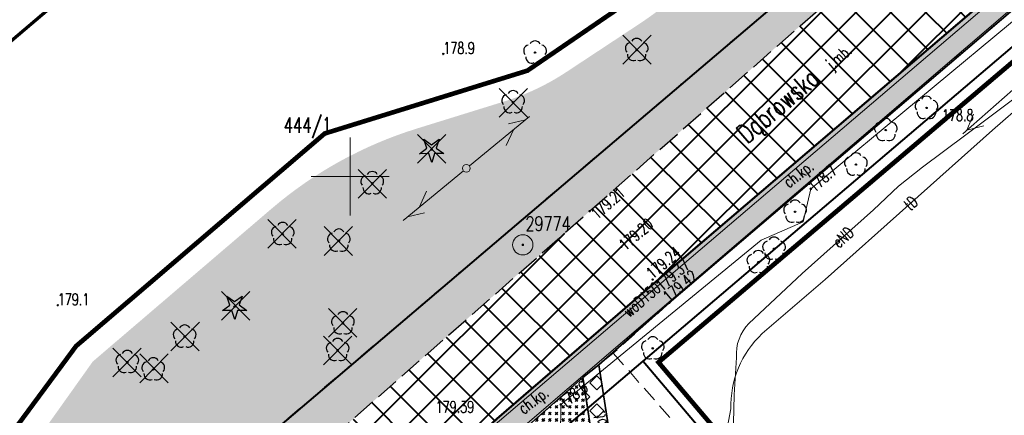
# Model space of a CAD drawing. Header units: metres. Extents: x 7429064 to 7430889, y 5709479 to 5710355.
# Tile 35 of 56: x 7429629 to 7429692, y 5709985 to 5710010. Entities that reach past the tile are written whole.
import ezdxf
from ezdxf.enums import TextEntityAlignment as Align

# ---------------------------------------------------------------- set-up
doc = ezdxf.new("R2010")
doc.units = ezdxf.units.M
for name, pattern in [('1', [0]), ('12', [3, 1, -1, 0, -1]), ('2_KTCR02', [1.5, 1, -0.5]), ('2_KTJZ01', [2, 1.5, -0.5]), ('2_KTKR01', [0]), ('2_PTTU', [1.5, 1, -0.5]), ('3_14', [1, -1]), ('3_KTCR02', [1.5, 1, -0.5]), ('3_KTJZ01', [2, 1.5, -0.5]), ('3_KTKR01', [0]), ('3_PTTU', [1.5, 1, -0.5]), ('4_SUPE_01', [0]), ('4_SUPT_01', [0]), ('4_SUPW_01', [0]), ('7_1', [0]), ('7_SUPE_01', [0]), ('7_SUPT_01', [0]), ('7_SUPW_01', [0]), ('8_SUPT_01', [0]), ('DASHDOT2', [0.5, 0.25, -0.125, 0, -0.125]), ('HIDDEN', [0.375, 0.25, -0.125])]:
    doc.linetypes.add(name, pattern=pattern)
doc.layers.add('_1_X-REFY', color=7, linetype='Continuous')
for name, color, linetype, lineweight in [('_aJEZDNIA_KOSTKA_KAM', 134, 'Continuous', 40), ('_aKRAW_BET_KAM', 1, 'Continuous', 50), ('_aOBRZ_BET_KAM', 86, 'Continuous', 35), ('_aZIELENIEC_USUŃ', 3, 'DASHDOT2', 20), ('_D_7_TEREN NIEZBEDNY DLA OB_BUD', 252, 'HIDDEN', 50), ('_wycinka_ZUDP', 1, 'Continuous', 30), ('GMINA_L_0', 252, '12', 35), ('KRZYZE_L_0', 252, '1', 18), ('KTCR_E_T_1', 252, 'Continuous', 15), ('KTCR_L_1', 252, '2_KTCR02', 30), ('KTJZ_E_T_0', 252, 'Continuous', 15), ('KTJZ_L_0', 252, '2_KTJZ01', 30), ('KTKR_L_0', 252, '2_KTKR01', 30), ('KTUL_E_T_0', 252, 'Continuous', 25), ('OBOP_T_1', 82, 'Continuous', 30), ('OS_PunktOsnowyPoziomej', 252, 'Continuous', 18), ('PTTU_L_2', 252, '2_PTTU', 18), ('RTPW_T_0', 252, 'Continuous', 15), ('RTPW_T_0_a', 252, 'Continuous', 15), ('RTPW_T_1', 252, 'Continuous', 15), ('SUPE_E_T_3', 252, 'Continuous', 15), ('SUPE_L_3', 252, '4_SUPE_01', 18), ('SUPT_E_T_0', 252, 'Continuous', 15), ('SUPT_L_0', 252, '4_SUPT_01', 18), ('SUPT_L_0_a', 252, '8_SUPT_01', 18), ('SUPW_E_T_0', 252, 'Continuous', 15), ('SUPW_L_0', 252, '4_SUPW_01', 18), ('SUSM_T_3_a', 252, 'Continuous', 18), ('SUTT_T_0', 252, 'Continuous', 18), ('SUTW_T_0', 252, 'Continuous', 18), ('zakres', 252, 'Continuous', 70)]:
    doc.layers.add(name, color=color, linetype=linetype, lineweight=lineweight)
for name, color, linetype, lineweight, true_color in [('DZIALKA_L_0', 7, '1', 40, 0x008000), ('DZIALKA_T_0', 7, 'Continuous', 40, 0x008000), ('OBOP_T_0_a', 7, 'Continuous', 30, 0x008000), ('OBOP_T_1_a', 7, 'Continuous', 30, 0x008000)]:
    doc.layers.add(name, color=color, linetype=linetype, lineweight=lineweight, true_color=true_color)
doc.styles.get("Standard").update_dxf_attribs({"font": 'simplex.shx'})
pattern_1 = [(45, (0, 0), (-0.449012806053, 0.449012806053), [0.635, -0.635]), (135, (0, 0), (-0.449012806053, -0.449012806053), [0.635, -0.635])]

# ---------------------------------------------------------------- blocks, each defined once
blk = doc.blocks.new('3_OBOP02_01')
at = {"linetype": 'Continuous'}
blk.add_circle((0, 0), 0.045, dxfattribs=at)
for centre, start, end in [((0, 0.375), 30.14012, 149.85988), ((-0.357, 0.116), 102.14447, 221.86002), ((0.357, 0.116), 318.13998, 77.85553), ((-0.22, -0.303), 174.14818, 293.85423), ((0.22, -0.303), 246.14577, 5.85182)]:
    blk.add_arc(centre, 0.375, start, end, dxfattribs=at)
blk = doc.blocks.new('3_RTPW01')
at = {"linetype": 'Continuous'}
blk.add_circle((0, 0), 0.045, dxfattribs=at)
blk = doc.blocks.new('3_RTPW02')
at = {"linetype": 'Continuous'}
blk.add_circle((0, 0), 0.045, dxfattribs=at)
blk = doc.blocks.new('4_OBOP02_01')
at = {"linetype": 'Continuous'}
blk.add_circle((0, 0), 0.045, dxfattribs=at)
for centre, start, end in [((0, 0.375), 30.14012, 149.85988), ((-0.357, 0.116), 102.14447, 221.86002), ((0.357, 0.116), 318.13998, 77.85553), ((-0.22, -0.303), 174.14818, 293.85423), ((0.22, -0.303), 246.14577, 5.85182)]:
    blk.add_arc(centre, 0.375, start, end, dxfattribs=at)
blk = doc.blocks.new('4_OBOP01_01')
at = {"linetype": 'Continuous'}
for p, q in [((-0.3012, 0.09375), (-0.4937, 0.6621)), ((-0.4937, 0.6621), (-0.0039, 0.31545)), ((-0.0039, 0.31545), (0.4771, 0.67415)), ((0.4771, 0.67415), (0.2988, 0.1012)), ((-0.78225, -0.26495), (-0.3012, 0.09375)), ((0.2988, 0.1012), (0.7886, -0.24545)), ((-0.18225, -0.2575), (-0.78225, -0.26495)), ((0.01025, -0.82585), (-0.18225, -0.2575)), ((0.1886, -0.2529), (0.01025, -0.82585)), ((0.7886, -0.24545), (0.1886, -0.2529))]:
    blk.add_line(p, q, dxfattribs=at)
blk.add_circle((0, 0), 0.045, dxfattribs=at)
blk = doc.blocks.new('4_RTPW01')
at = {"linetype": 'Continuous'}
blk.add_circle((0, 0), 0.045, dxfattribs=at)
blk = doc.blocks.new('7_SUPS01_07')
at = {"linetype": 'Continuous'}
blk.add_circle((0, 0), 0.0625, dxfattribs=at)
blk = doc.blocks.new('8_SUSM04_01')
at = {"linetype": 'Continuous'}
blk.add_circle((0, 0), 0.25, dxfattribs=at)
blk = doc.blocks.new('OSSP03')
at = {"linetype": 'Continuous', "lineweight": 18, "true_color": 0xffffff}
blk.add_hatch(color=7, dxfattribs=at).paths.add_polyline_path([(0, -1.3, 1), (0, 1.3, 1)])
at = {"linetype": 'Continuous', "lineweight": 18}
blk.add_hatch(color=0, dxfattribs=at).paths.add_polyline_path([(0, -0.1, 1), (0, 0.1, 1)])
at = {"color": 0, "linetype": 'Continuous', "lineweight": 18}
for radius in [1.3, 0.1]:
    blk.add_circle((0, 0), radius, dxfattribs=at)
blk = doc.blocks.new('X-ref_MDCP_Szara')
at = {"layer": 'DZIALKA_L_0', "linetype": '1'}
for p, q in [((7429836.45, 5710146.5), (7429660.24, 5709996.55)), ((7429668.8, 5709988.15), (7429832.91, 5710127.96)), ((7429660.24, 5709996.55), (7429435.86, 5709805.65)), ((7429408.88, 5709766.76), (7429668.8, 5709988.15)), ((7429668.8, 5709988.15), (7429690.654, 5709962.348))]:
    blk.add_line(p, q, dxfattribs=at)
at = {"layer": 'GMINA_L_0', "linetype": '12'}
for p, q in [((7429660.24, 5709996.55), (7429836.45, 5710146.5)), ((7429435.86, 5709805.65), (7429660.24, 5709996.55))]:
    blk.add_line(p, q, dxfattribs=at)
at = {"layer": 'KRZYZE_L_0', "linetype": '1'}
for p, q in [((7429650, 5709997.5), (7429650, 5710002.5)), ((7429647.5, 5710000), (7429652.5, 5710000))]:
    blk.add_line(p, q, dxfattribs=at)
at = {"layer": 'KTCR_L_1', "linetype": '3_14'}
for p, q in [((7429669.51, 5709993.15), (7429691.93, 5710012.33)), ((7429659.414, 5709984.441), (7429669.51, 5709993.15))]:
    blk.add_line(p, q, dxfattribs=at)
at = {"layer": 'KTCR_L_1', "linetype": '3_KTCR02'}
for p, q in [((7429693.03, 5710011.15), (7429670.48, 5709991.88)), ((7429670.48, 5709991.88), (7429666.885, 5709988.662)), ((7429666.885, 5709988.662), (7429665.954, 5709987.896)), ((7429665.954, 5709987.896), (7429664.942, 5709987.083)), ((7429667.25, 5709979.66), (7429665.954, 5709987.896)), ((7429664.942, 5709987.083), (7429660.576, 5709983.242)), ((7429664.942, 5709987.083), (7429666.21, 5709978.75))]:
    blk.add_line(p, q, dxfattribs=at)
at = {"layer": 'KTJZ_L_0', "linetype": '3_KTJZ01'}
for p, q in [((7429665.37, 5709997.77), (7429687.8, 5710017.54)), ((7429691.93, 5710012.33), (7429669.51, 5709993.15)), ((7429642.8, 5709977.93), (7429665.37, 5709997.77)), ((7429669.51, 5709993.15), (7429659.414, 5709984.441))]:
    blk.add_line(p, q, dxfattribs=at)
at = {"layer": 'KTKR_L_0', "linetype": '3_KTKR01'}
for p, q in [((7429669.51, 5709993.15), (7429691.93, 5710012.33)), ((7429659.414, 5709984.441), (7429669.51, 5709993.15))]:
    blk.add_line(p, q, dxfattribs=at)
at = {"layer": 'PTTU_L_2', "linetype": '3_PTTU'}
for p, q in [((7429666.885, 5709988.662), (7429665.954, 5709987.896)), ((7429666.885, 5709988.662), (7429672.352, 5709982.422)), ((7429667.25, 5709979.66), (7429665.954, 5709987.896)), ((7429664.942, 5709987.083), (7429660.576, 5709983.242)), ((7429664.942, 5709987.083), (7429666.21, 5709978.75))]:
    blk.add_line(p, q, dxfattribs=at)
at = {"layer": 'SUPE_L_3', "linetype": '7_SUPE_01'}
for p, q in [((7429689.303, 5710002.748), (7429693.062, 5710006.045)), ((7429689.5, 5710002.68), (7429692.58, 5710004.99)), ((7429689.566, 5710002.979), (7429689.988, 5710004.014)), ((7429689.566, 5710002.979), (7429690.648, 5710003.262)), ((7429686.73, 5710000.61), (7429689.5, 5710002.68)), ((7429685.19, 5709999.39), (7429686.73, 5710000.61)), ((7429683.58, 5709997.85), (7429685.19, 5709999.39)), ((7429679, 5709993.77), (7429683.58, 5709997.85)), ((7429675.58, 5709990.57), (7429679, 5709993.77)), ((7429674.64, 5709985.99), (7429674.79, 5709988.37)), ((7429674.58, 5709983.21), (7429674.64, 5709985.99))]:
    blk.add_line(p, q, dxfattribs=at)
blk.add_arc((7429677.652, 5709988.584), 2.87, 136.21585, 184.27864, dxfattribs=at)
at = {"layer": 'SUPT_L_0', "linetype": '7_SUPT_01'}
for p, q in [((7429679.55, 5709999.21), (7429709.97, 5710024.48)), ((7429691.22, 5710002.97), (7429697.61, 5710008.63)), ((7429680.47, 5709993.39), (7429691.22, 5710002.97)), ((7429679.06, 5709997.1), (7429679.55, 5709999.21)), ((7429676.38, 5709995.92), (7429679.06, 5709997.1)), ((7429663.52, 5709985.36), (7429676.38, 5709995.92)), ((7429676.44, 5709989.91), (7429680.47, 5709993.39)), ((7429663.5, 5709982.64), (7429663.52, 5709985.36)), ((7429674.02, 5709983), (7429674.43, 5709985.07))]:
    blk.add_line(p, q, dxfattribs=at)
blk.add_arc((7429680.787, 5709985.267), 6.36, 133.11622, 181.7786, dxfattribs=at)
at = {"layer": 'SUPT_L_0_a', "linetype": '8_SUPT_01'}
for p, q in [((7429657.653, 5710000.689), (7429661.519, 5710003.86)), ((7429660.158, 5710003.39), (7429661.248, 5710003.638)), ((7429660.019, 5710001.983), (7429660.475, 5710003.004)), ((7429653.415, 5709997.184), (7429657.267, 5710000.371)), ((7429654.455, 5709998.044), (7429654.907, 5709999.067)), ((7429653.684, 5709997.407), (7429654.773, 5709997.659))]:
    blk.add_line(p, q, dxfattribs=at)
at = {"layer": 'SUPW_L_0', "linetype": '7_SUPW_01'}
for p, q in [((7429659.872, 5709982.877), (7429732.87, 5710045.46)), ((7429694.747, 5710014.324), (7429659.01, 5709983.809))]:
    blk.add_line(p, q, dxfattribs=at)
at = {"layer": 'SUPW_L_0', "linetype": '7_1'}
for p, q in [((7429659.872, 5709982.877), (7429732.87, 5710045.46)), ((7429659.01, 5709983.809), (7429694.747, 5710014.324))]:
    blk.add_line(p, q, dxfattribs=at)
at = {"layer": 'zakres', "linetype": 'Continuous', "lineweight": 70, "flags": 128}
blk.add_lwpolyline([(7429292.233, 5709722.862), (7429640.798, 5710019.397)], dxfattribs=at)
at = {"layer": 'OBOP_T_0_a'}
for p in [(7429655.23, 5710001.73), (7429642.59, 5709991.65)]:
    blk.add_blockref('4_OBOP01_01', p, dxfattribs=at)
at = {"layer": 'OBOP_T_1'}
for p in [(7429686.98, 5710004.41), (7429684.37, 5710002.98), (7429682.45, 5710000.77), (7429678.55, 5709997.74), (7429677.2, 5709995.36), (7429676.19, 5709994.5), (7429669.42, 5709988.964)]:
    blk.add_blockref('3_OBOP02_01', p, dxfattribs=at)
at = {"layer": 'OBOP_T_1_a'}
for p in [(7429668.39, 5710008.12), (7429661.87, 5710007.96), (7429660.46, 5710004.77), (7429651.42, 5709999.57), (7429645.68, 5709996.3), (7429649.28, 5709995.88), (7429649.54, 5709990.57), (7429639.39, 5709989.72), (7429649.2, 5709988.85), (7429635.71, 5709988.08), (7429637.37, 5709987.61)]:
    blk.add_blockref('4_OBOP02_01', p, dxfattribs=at)
at = {"layer": 'OS_PunktOsnowyPoziomej', "color": 18, "linetype": 'Continuous', "true_color": 0x0a0909, "xscale": 0.5, "yscale": 0.5, "zscale": 0.5}
blk.add_blockref('OSSP03', (7429661.08, 5709995.61), dxfattribs=at)
at = {"layer": 'RTPW_T_0'}
blk.add_blockref('3_RTPW01', (7429687.973, 5710003.56), dxfattribs=at)
at = {"layer": 'RTPW_T_0_a'}
for p in [(7429655.98, 5710007.87), (7429631.25, 5709991.73)]:
    blk.add_blockref('4_RTPW01', p, dxfattribs=at)
at = {"layer": 'RTPW_T_1'}
for p in [(7429665.37, 5709997.77), (7429667.41, 5709995.48), (7429669.41, 5709993.38), (7429669.51, 5709993.15), (7429670.48, 5709991.88)]:
    blk.add_blockref('3_RTPW02', p, dxfattribs=at)
at = {"layer": 'SUSM_T_3_a', "rotation": 82.59000904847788}
blk.add_blockref('8_SUSM04_01', (7429657.46, 5710000.53), dxfattribs=at)
at = {"layer": 'SUTT_T_0'}
for p in [(7429679.55, 5709999.21), (7429663.52, 5709985.36)]:
    blk.add_blockref('7_SUPS01_07', p, dxfattribs=at)
at = {"layer": 'DZIALKA_T_0', "width": 0.7}
blk.add_text('444/1', height=1, dxfattribs=at).set_placement((7429645.736, 5710003.8), align=Align.TOP_LEFT)
at = {"layer": 'KTCR_E_T_1', "width": 0.7}
for s, rotation, p in [('ch.kp.', 37.51912, (7429678.831, 5710000.066)), ('ch.kp.', 37.09283, (7429661.823, 5709985.526)), ('ch.bt.', 97.67896, (7429666.088, 5709983.963))]:
    blk.add_text(s, height=0.75, rotation=rotation, dxfattribs=at).set_placement(p, align=Align.MIDDLE)
at = {"layer": 'KTJZ_E_T_0', "width": 0.7}
blk.add_text('j.mb.', height=0.75, rotation=41.58907, dxfattribs=at).set_placement((7429681.418, 5710007.597), align=Align.MIDDLE)
at = {"layer": 'KTUL_E_T_0', "width": 0.7}
blk.add_text('Dąbrowska', height=1.25, rotation=40.54593, dxfattribs=at).set_placement((7429677.534, 5710004.446), align=Align.MIDDLE)
at = {"layer": 'OS_PunktOsnowyPoziomej', "color": 18, "true_color": 0x0a0909, "width": 0.75}
blk.add_text('29774', height=0.9, dxfattribs=at).set_placement((7429661.253, 5709997.422), align=Align.TOP_LEFT)
at = {"layer": 'RTPW_T_0', "width": 0.7}
blk.add_text('178.8', height=0.75, dxfattribs=at).set_placement((7429687.973, 5710003.56))
at = {"layer": 'RTPW_T_0_a', "width": 0.7}
for s, p in [('178.9', (7429655.98, 5710007.87)), ('179.1', (7429631.25, 5709991.73))]:
    blk.add_text(s, height=0.75, dxfattribs=at).set_placement(p)
at = {"layer": 'RTPW_T_1', "width": 0.7}
for s, rotation, p in [('179.21', 41.39323, (7429665.37, 5709997.77)), ('179.37', 40.80911, (7429669.51, 5709993.15))]:
    blk.add_text(s, height=0.75, rotation=rotation, dxfattribs=at).set_placement(p, align=Align.TOP_LEFT)
blk.add_text('179.20', height=0.75, rotation=40.83157, dxfattribs=at).set_placement((7429667.41, 5709995.48), align=Align.MIDDLE_LEFT)
for s, rotation, p in [('179.24', 40.52451, (7429669.41, 5709993.38)), ('179.42', 40.51539, (7429670.48, 5709991.88))]:
    blk.add_text(s, height=0.75, rotation=rotation, dxfattribs=at).set_placement(p)
at = {"layer": 'SUPE_E_T_3', "width": 0.7}
blk.add_text('eND', height=0.75, rotation=41.69559, dxfattribs=at).set_placement((7429681.625, 5709996.109), align=Align.MIDDLE)
at = {"layer": 'SUPT_E_T_0', "width": 0.7}
blk.add_text('tD', height=0.75, rotation=41.70625, dxfattribs=at).set_placement((7429685.97, 5709998.291), align=Align.MIDDLE)
at = {"layer": 'SUPW_E_T_0', "width": 0.7}
blk.add_text('woD150', height=0.75, rotation=40.49421, dxfattribs=at).set_placement((7429668.719, 5709992.099), align=Align.MIDDLE)
at = {"layer": 'SUTT_T_0', "width": 0.7}
for s, rotation, p in [('178.7', 41.90189, (7429679.55, 5709999.21)), ('178.6', 38.03084, (7429663.52, 5709985.36))]:
    blk.add_text(s, height=0.75, rotation=rotation, dxfattribs=at).set_placement(p, align=Align.MIDDLE_LEFT)
at = {"layer": 'SUTW_T_0', "width": 0.7}
blk.add_text('179.39', height=0.75, dxfattribs=at).set_placement((7429657.959, 5709984.833), align=Align.RIGHT)
blk = doc.blocks.new('A$C59100B2D')
at = {"layer": '_wycinka_ZUDP'}
for points in [[(0.701, -0.713), (-0.701, 0.713)], [(-0.7, -0.713), (0.701, 0.713)]]:
    blk.add_lwpolyline(points, dxfattribs=at)

msp = doc.modelspace()

# ---------------------------------------------------------------- hatches: boundary and pattern name
at = {"layer": '_aJEZDNIA_KOSTKA_KAM'}
h = msp.add_hatch(dxfattribs=at)
h.set_pattern_fill('ANSI37', color=256, scale=0.5, angle=-9e-09)
edge = h.paths.add_edge_path()
edge.add_line((7429592.12, 5709927), (7429593.825, 5709925.937))
edge.add_line((7429593.825, 5709925.937), (7429594.34, 5709927.29))
edge.add_line((7429594.34, 5709927.29), (7429610.886, 5709939.265))
edge.add_line((7429610.886, 5709939.265), (7429620.051, 5709947.154))
edge.add_arc((7429623.066, 5709942.915), 5.202, 26.05887, 125.41748, ccw=False)
edge.add_line((7429627.739, 5709945.2), (7429628.733, 5709938.415))
edge.add_line((7429628.733, 5709938.415), (7429636.11, 5709939.696))
edge.add_line((7429636.11, 5709939.696), (7429632.644, 5709954.416))
edge.add_arc((7429636.936, 5709955.134), 4.352, 122.62528, 189.49705, ccw=False)
edge.add_line((7429634.59, 5709958.8), (7429657.03, 5709978.125))
edge.add_arc((7429664.589, 5709978.879), 7.597, 132.93819, 185.69942, ccw=False)
edge.add_line((7429659.414, 5709984.441), (7429669.51, 5709993.15))
edge.add_line((7429669.51, 5709993.15), (7429691.93, 5710012.33))
edge.add_line((7429691.93, 5710012.33), (7429715.16, 5710032.17))
edge.add_line((7429715.16, 5710032.17), (7429737.95, 5710051.59))
edge.add_line((7429737.95, 5710051.59), (7429760.82, 5710071.04))
edge.add_line((7429760.82, 5710071.04), (7429783.6, 5710090.37))
edge.add_line((7429783.6, 5710090.37), (7429806.63, 5710109.92))
edge.add_line((7429806.63, 5710109.92), (7429826.56, 5710126.88))
edge.add_line((7429826.56, 5710126.88), (7429828.56, 5710128.54))
edge.add_line((7429828.56, 5710128.54), (7429836.26, 5710135.25))
edge.add_line((7429836.26, 5710135.25), (7429850.12, 5710146.752))
edge.add_line((7429850.12, 5710146.752), (7429846.156, 5710151.524))
edge.add_line((7429846.156, 5710151.524), (7429845.61, 5710151.08))
edge.add_line((7429845.61, 5710151.08), (7429825.38, 5710133.7))
edge.add_line((7429825.38, 5710133.7), (7429802.62, 5710114.32))
edge.add_line((7429802.62, 5710114.32), (7429779.71, 5710094.98))
edge.add_line((7429779.71, 5710094.98), (7429756.74, 5710075.42))
edge.add_line((7429756.74, 5710075.42), (7429734.06, 5710056.12))
edge.add_line((7429734.06, 5710056.12), (7429710.93, 5710036.44))
edge.add_line((7429710.93, 5710036.44), (7429687.8, 5710017.54))
edge.add_line((7429687.8, 5710017.54), (7429686.917, 5710016.762))
edge.add_line((7429686.917, 5710016.762), (7429665.37, 5709997.77))
edge.add_line((7429665.37, 5709997.77), (7429642.8, 5709977.93))
edge.add_line((7429642.8, 5709977.93), (7429619.9, 5709958.3))
edge.add_line((7429619.9, 5709958.3), (7429597.29, 5709938.53))
edge.add_line((7429597.29, 5709938.53), (7429574.65, 5709918.88))
edge.add_line((7429574.65, 5709918.88), (7429552.03, 5709899.39))
edge.add_line((7429552.03, 5709899.39), (7429529.05, 5709879.87))
edge.add_line((7429529.05, 5709879.87), (7429506.56, 5709860.17))
edge.add_line((7429506.56, 5709860.17), (7429483.74, 5709840.87))
edge.add_line((7429483.74, 5709840.87), (7429460.73, 5709821.22))
edge.add_line((7429460.73, 5709821.22), (7429437.99, 5709801.8))
edge.add_line((7429437.99, 5709801.8), (7429414.99, 5709782.12))
edge.add_line((7429414.99, 5709782.12), (7429392.27, 5709762.91))
edge.add_line((7429392.27, 5709762.91), (7429369.53, 5709743.52))
edge.add_line((7429369.53, 5709743.52), (7429346.53, 5709723.92))
edge.add_line((7429346.53, 5709723.92), (7429323.43, 5709704.88))
edge.add_line((7429323.43, 5709704.88), (7429311.67, 5709696.57))
edge.add_line((7429311.67, 5709696.57), (7429298.95, 5709689.48))
edge.add_line((7429298.95, 5709689.48), (7429285.66, 5709683.98))
edge.add_line((7429285.66, 5709683.98), (7429272.11, 5709678.71))
edge.add_line((7429272.11, 5709678.71), (7429244.04, 5709668.13))
edge.add_line((7429244.04, 5709668.13), (7429240.334, 5709666.768))
edge.add_line((7429240.334, 5709666.768), (7429242.159, 5709661.926))
edge.add_line((7429242.159, 5709661.926), (7429245.41, 5709663.13))
edge.add_line((7429245.41, 5709663.13), (7429273.94, 5709673.32))
edge.add_line((7429273.94, 5709673.32), (7429288.64, 5709678.65))
edge.add_line((7429288.64, 5709678.65), (7429301.05, 5709684.05))
edge.add_line((7429301.05, 5709684.05), (7429314.78, 5709691.65))
edge.add_line((7429314.78, 5709691.65), (7429327.24, 5709700.43))
edge.add_line((7429327.24, 5709700.43), (7429350.04, 5709719.88))
edge.add_line((7429350.04, 5709719.88), (7429372.8, 5709739.82))
edge.add_line((7429372.8, 5709739.82), (7429395.23, 5709758.92))
edge.add_line((7429395.23, 5709758.92), (7429418.51, 5709778.57))
edge.add_line((7429418.51, 5709778.57), (7429441.05, 5709797.87))
edge.add_line((7429441.05, 5709797.87), (7429463.98, 5709817.21))
edge.add_line((7429463.98, 5709817.21), (7429487.22, 5709837.17))
edge.add_line((7429487.22, 5709837.17), (7429509.69, 5709856.19))
edge.add_line((7429509.69, 5709856.19), (7429532.61, 5709875.86))
edge.add_line((7429532.61, 5709875.86), (7429555.27, 5709895.38))
edge.add_line((7429555.27, 5709895.38), (7429578.03, 5709914.93))
edge.add_line((7429578.03, 5709914.93), (7429592.12, 5709927))
at = {"layer": '_aOBRZ_BET_KAM'}
h = msp.add_hatch(dxfattribs=at)
h.set_pattern_fill('SQUARE', color=256, scale=0.2, angle=45)
h.set_pattern_definition(pattern_1)
h.paths.add_polyline_path([(7429761.9, 5710069.83), (7429784.83, 5710089.32), (7429792.21, 5710095.42), (7429796.72, 5710099.12), (7429800.516, 5710102.406), (7429807.64, 5710108.81), (7429828.66, 5710126.38), (7429828.198, 5710127.166), (7429827.314, 5710127.371), (7429826.56, 5710126.88), (7429806.63, 5710109.92), (7429796.334, 5710101.18), (7429790.648, 5710096.353), (7429783.6, 5710090.37), (7429760.82, 5710071.04), (7429715.16, 5710032.17), (7429691.93, 5710012.33), (7429669.51, 5709993.15), (7429659.414, 5709984.441, 0.231688), (7429657.02, 5709978.18), (7429657.081, 5709977.772, 0.101885), (7429658.134, 5709974.909, 0.065411), (7429659.596, 5709972.95), (7429660.905, 5709974.025), (7429659.433, 5709976, -0.333026), (7429660.576, 5709983.242), (7429664.942, 5709987.083), (7429665.954, 5709987.896), (7429670.48, 5709991.88), (7429716.29, 5710031.02), (7429738.93, 5710050.44)])
h = msp.add_hatch(dxfattribs=at)
h.set_pattern_fill('SQUARE', color=256, scale=0.2, angle=45)
h.set_pattern_definition(pattern_1)
edge = h.paths.add_edge_path()
edge.add_line((7429664.65, 5709964.494), (7429661.84, 5709967.78))
edge.add_line((7429661.84, 5709967.78), (7429666.72, 5709971.95))
edge.add_line((7429666.72, 5709971.95), (7429664.152, 5709974.98))
edge.add_line((7429664.152, 5709974.98), (7429668.657, 5709978.91))
edge.add_line((7429668.657, 5709978.91), (7429667.698, 5709980.01))
edge.add_line((7429667.698, 5709980.01), (7429667.25, 5709979.66))
edge.add_line((7429667.25, 5709979.66), (7429665.954, 5709987.896))
edge.add_line((7429665.954, 5709987.896), (7429664.942, 5709987.083))
edge.add_line((7429664.942, 5709987.083), (7429666.21, 5709978.75))
edge.add_line((7429666.21, 5709978.75), (7429660.905, 5709974.025))
edge.add_line((7429660.905, 5709974.025), (7429659.596, 5709972.95))
edge.add_line((7429659.596, 5709972.95), (7429660.638, 5709971.741))
edge.add_line((7429660.638, 5709971.741), (7429659.489, 5709970.55))
edge.add_line((7429659.489, 5709970.55), (7429653.59, 5709965.54))
edge.add_line((7429653.59, 5709965.54), (7429639.515, 5709953.429))
edge.add_line((7429639.515, 5709953.429), (7429634.7, 5709958.61))
edge.add_arc((7429636.623, 5709954.944), 4.139, 117.67504, 159.2844)
edge.add_arc((7429636.166, 5709955.225), 3.614, 160.89136, 192.21947)
edge.add_line((7429632.634, 5709954.46), (7429636.058, 5709939.928))
edge.add_line((7429636.058, 5709939.928), (7429636.579, 5709940.127))
edge.add_line((7429636.579, 5709940.127), (7429638.181, 5709941.531))
edge.add_line((7429638.181, 5709941.531), (7429636.84, 5709943.07))
edge.add_line((7429636.84, 5709943.07), (7429641.44, 5709947.06))
edge.add_line((7429641.44, 5709947.06), (7429642.776, 5709945.556))
edge.add_line((7429642.776, 5709945.556), (7429644.83, 5709947.4))
edge.add_line((7429644.83, 5709947.4), (7429643.5, 5709948.96))
edge.add_line((7429643.5, 5709948.96), (7429651.98, 5709956.17))
edge.add_line((7429651.98, 5709956.17), (7429658.31, 5709961.76))
edge.add_line((7429658.31, 5709961.76), (7429659.652, 5709960.219))
edge.add_line((7429659.652, 5709960.219), (7429660.67, 5709961.16))
edge.add_line((7429660.67, 5709961.16), (7429659.38, 5709962.66))
edge.add_line((7429659.38, 5709962.66), (7429662.38, 5709965.27))
edge.add_line((7429662.38, 5709965.27), (7429663.69, 5709963.77))
edge.add_line((7429663.69, 5709963.77), (7429664.65, 5709964.494))
h.paths.add_polyline_path([(7429654.408, 5709961.554), (7429653.046, 5709963.102), (7429654.795, 5709964.634), (7429656.176, 5709963.046)], flags=16)
h.paths.add_polyline_path([(7429647.154, 5709955.295), (7429645.575, 5709953.954), (7429644.223, 5709955.512), (7429645.802, 5709956.854)], flags=16)
h.paths.add_polyline_path([(7429638.601, 5709947.846), (7429636.832, 5709946.394), (7429635.391, 5709947.983), (7429637.179, 5709949.435)], flags=16)
at = {"layer": '_aZIELENIEC_USUŃ'}
h = msp.add_hatch(dxfattribs=at)
h.set_pattern_fill('GOST_GLASS', color=256, scale=0.1)
h.set_pattern_definition([(44.999999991, (0, 0), (0.848528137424, -1.33e-10), [0.5, -0.7]), (44.999999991, (0.21213, -3e-11), (0.848528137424, -1.33e-10), [0.2, -1]), (44.999999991, (3e-11, 0.21213), (0.848528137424, -1.33e-10), [0.2, -1])])
h.paths.add_polyline_path([(7429779.71, 5710094.98), (7429802.62, 5710114.32), (7429825.38, 5710133.7), (7429836.536, 5710143.285), (7429832.684, 5710147.769), (7429817.64, 5710135.042), (7429807.073, 5710127.15), (7429792.226, 5710114.589), (7429787.645, 5710110.714), (7429745.488, 5710075.049), (7429742.575, 5710070.751), (7429737.995, 5710066.875), (7429733.273, 5710064.715), (7429730.023, 5710061.965), (7429723.152, 5710056.152), (7429708.542, 5710043.792), (7429705.639, 5710039.504), (7429701.018, 5710035.675), (7429696.39, 5710033.394), (7429670.824, 5710011.513, -0.031099), (7429668.521, 5710009.778), (7429663.872, 5710006.708, -0.070723), (7429659.878, 5710004.816), (7429654.269, 5710003.075, 0.102047), (7429644.968, 5709997.939), (7429633.493, 5709988.118), (7429620.221, 5709969.446), (7429616.277, 5709964.828), (7429495.945, 5709861.84), (7429436.082, 5709811.047), (7429430.493, 5709806.304), (7429331.242, 5709722.09, -0.068145), (7429283.151, 5709691.432), (7429269.637, 5709685.612), (7429250.579, 5709677.924), (7429243.693, 5709669.592), (7429240.472, 5709666.819), (7429244.04, 5709668.13), (7429272.11, 5709678.71), (7429285.66, 5709683.98), (7429298.95, 5709689.48), (7429311.67, 5709696.57), (7429323.43, 5709704.88), (7429346.53, 5709723.92), (7429369.53, 5709743.52), (7429392.27, 5709762.91), (7429414.99, 5709782.12), (7429437.99, 5709801.8), (7429460.73, 5709821.22), (7429483.74, 5709840.87), (7429506.56, 5709860.17), (7429529.05, 5709879.87), (7429552.03, 5709899.39), (7429574.65, 5709918.88), (7429597.29, 5709938.53), (7429619.9, 5709958.3), (7429642.8, 5709977.93), (7429665.37, 5709997.77), (7429686.917, 5710016.762), (7429687.8, 5710017.54), (7429710.93, 5710036.44), (7429734.06, 5710056.12), (7429756.74, 5710075.42)])
h = msp.add_hatch(dxfattribs=at)
h.set_pattern_fill('GOST_GLASS', color=256, scale=0.05)
h.set_pattern_definition([(44.999999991, (0, 0), (0.424264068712, -6.7e-11), [0.25, -0.35]), (44.999999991, (0.10607, -2e-11), (0.424264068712, -6.7e-11), [0.1, -0.5]), (44.999999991, (2e-11, 0.10607), (0.424264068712, -6.7e-11), [0.1, -0.5])])
h.paths.add_polyline_path([(7429664.942, 5709987.083), (7429660.576, 5709983.242, 0.333026), (7429659.433, 5709976), (7429660.905, 5709974.025), (7429666.21, 5709978.75)])

# ---------------------------------------------------------------- linework, layer by layer
at = {"layer": '_aKRAW_BET_KAM', "flags": 128}
msp.add_lwpolyline([(7429636.201, 5709939.274), (7429632.634, 5709954.46, -0.137552), (7429632.751, 5709956.408, -0.183577), (7429634.7, 5709958.61), (7429639.515, 5709953.429), (7429653.59, 5709965.54), (7429659.489, 5709970.55), (7429660.638, 5709971.741), (7429659.596, 5709972.95, -0.065411), (7429658.134, 5709974.909, -0.101885), (7429657.081, 5709977.772), (7429657.02, 5709978.18, -0.231688), (7429659.414, 5709984.441), (7429669.51, 5709993.15), (7429691.93, 5710012.33), (7429715.16, 5710032.17), (7429760.82, 5710071.04), (7429783.6, 5710090.37)], format="xyb", dxfattribs=at)
at = {"layer": '_aOBRZ_BET_KAM', "flags": 128}
msp.add_lwpolyline([(7429835.2, 5710130.87), (7429828.66, 5710126.38), (7429807.64, 5710108.81), (7429800.516, 5710102.406), (7429796.72, 5710099.12), (7429792.21, 5710095.42), (7429784.83, 5710089.32), (7429761.9, 5710069.83), (7429738.93, 5710050.44), (7429716.29, 5710031.02), (7429670.48, 5709991.88), (7429665.954, 5709987.896), (7429664.942, 5709987.083), (7429660.576, 5709983.242, 0.333026), (7429659.433, 5709976), (7429660.905, 5709974.025), (7429659.596, 5709972.95)], format="xyb", dxfattribs=at)
for points in [[(7429665.954, 5709987.896), (7429667.25, 5709979.66), (7429667.698, 5709980.01), (7429669.117, 5709978.382)], [(7429660.905, 5709974.025), (7429666.21, 5709978.75), (7429664.942, 5709987.083)]]:
    msp.add_lwpolyline(points, dxfattribs=at)
at = {"layer": '_D_7_TEREN NIEZBEDNY DLA OB_BUD', "ltscale": 10, "const_width": 0.3, "flags": 128}
msp.add_lwpolyline([(7429838.642, 5710133.498), (7429838.163, 5710130.983), (7429669.785, 5709988.07), (7429674.221, 5709982.833), (7429665.132, 5709974.906), (7429667.705, 5709971.871), (7429662.832, 5709967.707), (7429665.637, 5709964.494), (7429637.109, 5709939.516), (7429616.438, 5709933.991), (7429410.711, 5709758.425), (7429398.46, 5709756.965), (7429363.725, 5709727.377), (7429364.497, 5709726.485), (7429330.157, 5709696.304), (7429317.553, 5709687.475), (7429303.139, 5709679.24), (7429296.402, 5709677.454), (7429295.854, 5709678.755), (7429285.213, 5709675.171), (7429285.468, 5709665.629), (7429278.469, 5709665.47), (7429278.347, 5709670.061), (7429254.481, 5709660.887), (7429229.937, 5709651.368), (7429224.487, 5709665.833), (7429244.657, 5709675.131), (7429249.847, 5709679.192), (7429269.079, 5709686.95), (7429282.549, 5709692.752), (7429296.468, 5709699.803), (7429307.464, 5709706.348), (7429318.986, 5709714.248), (7429330.313, 5709723.204), (7429495.004, 5709862.943), (7429615.273, 5709965.877), (7429632.42, 5709989.108), (7429648.373, 5710002.762), (7429661.377, 5710006.8), (7429669.911, 5710012.64), (7429707.476, 5710044.593), (7429834.508, 5710152.316), (7429838.121, 5710158.939), (7429844.755, 5710193.28), (7429843.741, 5710206.48), (7429852.314, 5710203.598), (7429849.368, 5710188.375), (7429850.227, 5710185.684), (7429848.746, 5710185.163), (7429846.827, 5710175.247), (7429842.58, 5710153.283), (7429856.534, 5710164.104), (7429864.199, 5710154.59)], close=True, dxfattribs=at)

# ---------------------------------------------------------------- block references
at = {"layer": '_1_X-REFY'}
msp.add_blockref('X-ref_MDCP_Szara', (0, 0), dxfattribs=at)
at = {"layer": '_wycinka_ZUDP', "xscale": -1.3, "yscale": 1.3, "zscale": 1.3}
for p in [(7429668.411, 5710008.142), (7429660.466, 5710004.729), (7429655.238, 5710001.78), (7429651.426, 5709999.531), (7429645.64, 5709996.317), (7429649.241, 5709995.858), (7429642.657, 5709991.693), (7429649.522, 5709990.601), (7429639.418, 5709989.722), (7429649.2, 5709988.827), (7429635.693, 5709988.054), (7429637.424, 5709987.68)]:
    msp.add_blockref('A$C59100B2D', p, dxfattribs=at)

doc.saveas('drawing.dxf')
